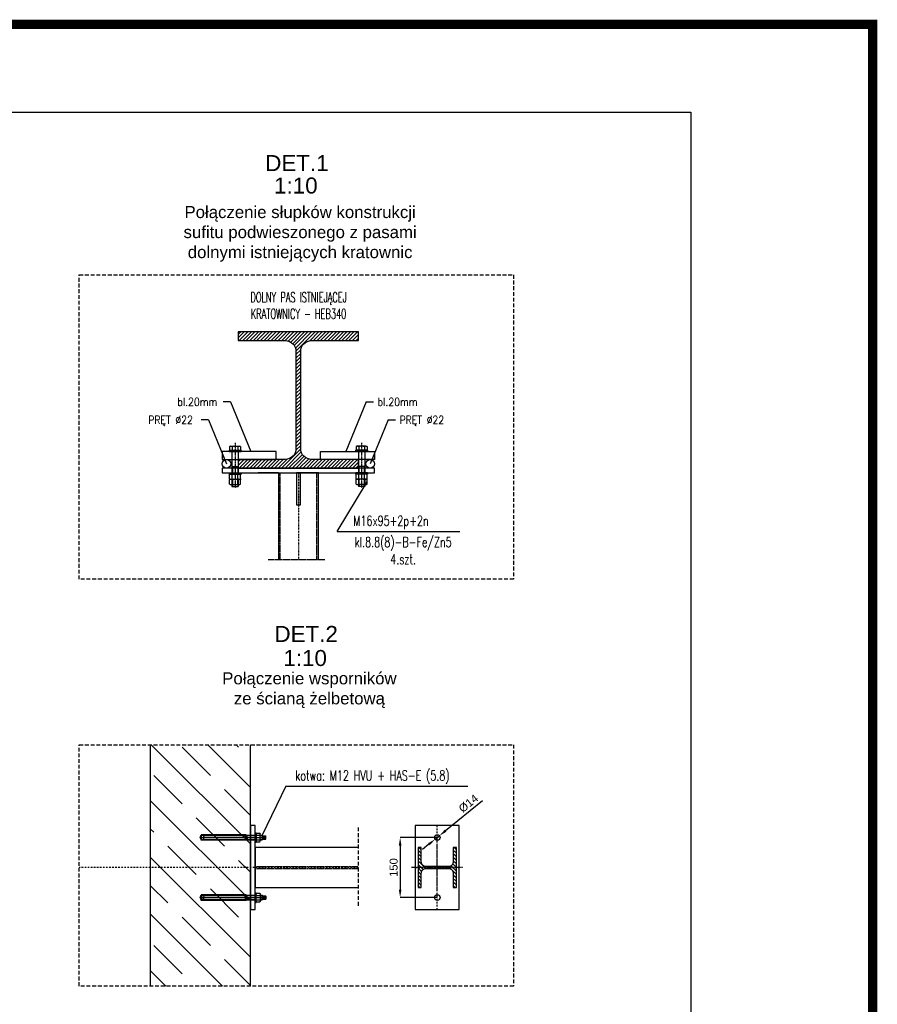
# Model space of a CAD drawing. Header units: millimetres. Extents: x -34919 to 306996, y -293018 to -145733.
# Tile 80 of 256: x 33717 to 55136, y -170371 to -145785. Entities that reach past the tile are written whole.
import ezdxf
from ezdxf.enums import TextEntityAlignment as Align

# ---------------------------------------------------------------- set-up
doc = ezdxf.new("R2010")
doc.units = ezdxf.units.MM
doc.header["$LTSCALE"] = 3
for name, pattern in [('BORDER2', [0.875, 0.25, -0.125, 0.25, -0.125, 0, -0.125]), ('DASHDOT', [25.4, 12.7, -6.35, 0, -6.35]), ('DASHED', [19.05, 12.7, -6.35]), ('HIDDEN', [9.525, 6.35, -3.175]), ('PRZE', [0.8, 0.4, -0.2, 0, -0.2])]:
    doc.linetypes.add(name, pattern=pattern)
for name, color, linetype in [('AR-----H0_HATCHES_RASTERIT', 8, 'Continuous'), ('ARF2000E0_LOAD_BEARING_KANTAVAT', 1, 'Continuous'), ('blaszki', 6, 'Continuous'), ('C', 4, 'PRZE'), ('K-Podkonstrukcja ścian', 4, 'Continuous'), ('LAYER1', 7, 'Continuous'), ('poziome 1', 7, 'Continuous'), ('Prz', 5, 'Continuous'), ('slupki', 7, 'Continuous'), ('stezenia', 4, 'Continuous'), ('STĘŻENIA_OPIS', 4, 'Continuous'), ('TROJKAT', 21, 'Continuous')]:
    doc.layers.add(name, color=color, linetype=linetype)
doc.layers.add('OPISY', color=2, linetype='Continuous', lineweight=13)
doc.styles.add('R20', font='romans.shx', dxfattribs={"width": 0.85})
doc.styles.add('R50', font='romans.shx', dxfattribs={"width": 0.85, "height": 50})
doc.styles.add('ROMANS', font='romans.shx')
doc.styles.get("Standard").update_dxf_attribs({"font": 'arial.ttf', "height": 25})
doc.dimstyles.new('STANDARD-100', dxfattribs={"dimscale": 100, "dimtxt": 2, "dimasz": 2, "dimexe": 0, "dimexo": 0, "dimgap": 0.6, "dimtad": 1, "dimdec": 0, "dimzin": 12, "dimdsep": 46, "dimtxsty": 'Standard', "dimcen": 1, "dimclrd": 256, "dimclre": 256, "dimclrt": 2, "dimadec": 0, "dimazin": 0, "dimtfac": 1, "dimtdec": 0, "dimtmove": 0, "dimatfit": 3, "dimfxl": 0, "dimtolj": 1, "dimtzin": 0, "dimarcsym": 0})

# ---------------------------------------------------------------- blocks, each defined once
blk = doc.blocks.new('A$C4B310C4A')
at = {"layer": 'STĘŻENIA_OPIS', "linetype": 'DASHDOT'}
for s, insert, char_height, attachment_point in [('{\\farial|b0|i0|c238|p34;DET.1}', (-1885, 68), 400, 1), ('{\\farial|b0|i0|c238|p34;1:10}', (-1663, -493), 400, 1), ('{\\farial|b0|i0|c238|p34;Połączenie słupków konstrukcji\\Psufitu podwieszonego z pasami\\Pdolnymi istniejących kratownic}', (-1013, -1901), 300, 5)]:
    blk.add_mtext(s, dxfattribs=dict(at, insert=insert, char_height=char_height, attachment_point=attachment_point))
blk = doc.blocks.new('*X203')
at = {"color": 0}
for p, q in [((558, 1768.9), (573.1, 1784)), ((558, 1777.8), (564.2, 1784)), ((560.4, 1762.5), (581.9, 1784)), ((569.3, 1762.5), (590.8, 1784)), ((578.1, 1762.5), (599.6, 1784)), ((586.9, 1762.5), (608.4, 1784)), ((595.8, 1762.5), (617.3, 1784)), ((604.6, 1762.5), (626.1, 1784)), ((613.5, 1762.5), (635, 1784)), ((622.3, 1762.5), (643.8, 1784)), ((631.1, 1762.5), (652.6, 1784)), ((640, 1762.5), (661.5, 1784)), ((648.8, 1762.5), (670.3, 1784)), ((657.6, 1762.5), (679.1, 1784)), ((666.5, 1762.5), (688, 1784)), ((675.3, 1762.5), (696.8, 1784)), ((683, 1761.3), (705.7, 1784)), ((689.1, 1758.6), (714.5, 1784)), ((694, 1754.7), (723.3, 1784)), ((697.9, 1749.8), (732.2, 1784)), ((700.7, 1743.7), (741, 1784)), ((702, 1736.1), (749.9, 1784)), ((736.9, 1762.2), (758.7, 1784)), ((746, 1762.5), (767.5, 1784)), ((754.9, 1762.5), (776.4, 1784)), ((763.7, 1762.5), (785.2, 1784)), ((772.6, 1762.5), (794.1, 1784)), ((781.4, 1762.5), (802.9, 1784)), ((790.2, 1762.5), (811.7, 1784)), ((799.1, 1762.5), (820.6, 1784)), ((807.9, 1762.5), (829.4, 1784)), ((816.7, 1762.5), (838.2, 1784)), ((825.6, 1762.5), (847.1, 1784)), ((834.4, 1762.5), (855.9, 1784)), ((843.3, 1762.5), (858, 1777.2)), ((852.1, 1762.5), (858, 1768.4)), ((702, 1727.3), (714.3, 1739.6)), ((702, 1718.5), (714, 1730.5)), ((702, 1709.6), (714, 1721.6)), ((702, 1700.8), (714, 1712.8)), ((702, 1691.9), (714, 1703.9)), ((702, 1683.1), (714, 1695.1)), ((702, 1674.3), (714, 1686.3)), ((702, 1665.4), (714, 1677.4)), ((702, 1656.6), (714, 1668.6)), ((702, 1647.8), (714, 1659.8)), ((702, 1638.9), (714, 1650.9)), ((702, 1630.1), (714, 1642.1)), ((702, 1621.2), (714, 1633.2)), ((702, 1612.4), (714, 1624.4)), ((702, 1603.6), (714, 1615.6)), ((702, 1594.7), (714, 1606.7)), ((702, 1585.9), (714, 1597.9)), ((702, 1577), (714, 1589)), ((702, 1568.2), (714, 1580.2)), ((702, 1559.4), (714, 1571.4)), ((702, 1550.5), (714, 1562.5)), ((702, 1541.7), (714, 1553.7)), ((702, 1532.9), (714, 1544.9)), ((702, 1524), (714, 1536)), ((702, 1515.2), (714, 1527.2)), ((701.7, 1488.3), (714, 1500.7)), ((702, 1506.3), (714, 1518.3)), ((702, 1497.5), (714, 1509.5)), ((666.2, 1444), (714, 1491.8)), ((675, 1444), (715.3, 1484.3)), ((683.9, 1444), (718.1, 1478.2)), ((558, 1459.6), (563.9, 1465.5)), ((558, 1450.7), (572.8, 1465.5)), ((560.1, 1444), (581.6, 1465.5)), ((569, 1444), (590.5, 1465.5)), ((577.8, 1444), (599.3, 1465.5)), ((586.6, 1444), (608.1, 1465.5)), ((595.5, 1444), (617, 1465.5)), ((604.3, 1444), (625.8, 1465.5)), ((613.1, 1444), (634.6, 1465.5)), ((622, 1444), (643.5, 1465.5)), ((630.8, 1444), (652.3, 1465.5)), ((639.7, 1444), (661.2, 1465.5)), ((648.5, 1444), (670, 1465.5)), ((657.3, 1444), (679.2, 1465.8)), ((692.7, 1444), (722, 1473.3)), ((701.5, 1444), (727, 1469.4)), ((710.4, 1444), (733.1, 1466.7)), ((719.2, 1444), (740.7, 1465.5)), ((728.1, 1444), (749.6, 1465.5)), ((736.9, 1444), (758.4, 1465.5)), ((745.7, 1444), (767.2, 1465.5)), ((754.6, 1444), (776.1, 1465.5)), ((763.4, 1444), (784.9, 1465.5)), ((772.2, 1444), (793.7, 1465.5)), ((781.1, 1444), (802.6, 1465.5)), ((789.9, 1444), (811.4, 1465.5)), ((798.8, 1444), (820.3, 1465.5)), ((807.6, 1444), (829.1, 1465.5)), ((816.4, 1444), (837.9, 1465.5)), ((825.3, 1444), (846.8, 1465.5)), ((834.1, 1444), (855.6, 1465.5)), ((843, 1444), (858, 1459)), ((851.8, 1444), (858, 1450.2))]:
    blk.add_line(p, q, dxfattribs=at)
blk = doc.blocks.new('połaczenie montażowe')
at = {"color": 7}
for p, q in [((-44.5, 172.4), (-44, 172.9)), ((-44.5, 172.4), (-44.5, 143.6)), ((-44, 172.9), (-41.5, 172.9)), ((-41.5, 172.9), (-41.5, 143.1)), ((12, 172.4), (12.5, 172.9)), ((12, 172.4), (12, 143.6)), ((12.5, 172.9), (15, 172.9)), ((15, 172.9), (15, 143.1)), ((28, 172.9), (28, 143.1)), ((15, 168.6), (15, 148.3)), ((15, 168.6), (15, 148.3)), ((28, 168.6), (28, 148.3)), ((28, 168.6), (28, 148.3)), ((-44.5, 143.6), (-44, 143.1)), ((-44, 143.1), (-41.5, 143.1)), ((12, 143.6), (12.5, 143.1)), ((12.5, 143.1), (15, 143.1)), ((-44.5, -143.6), (-44, -143.1)), ((-44.5, -172.4), (-44.5, -143.6)), ((-44, -143.1), (-41.5, -143.1)), ((-41.5, -172.9), (-41.5, -143.1)), ((12, -143.6), (12.5, -143.1)), ((12, -172.4), (12, -143.6)), ((12.5, -143.1), (15, -143.1)), ((15, -172.9), (15, -143.1)), ((28, -172.9), (28, -143.1)), ((15, -168.6), (15, -148.3)), ((15, -168.6), (15, -148.3)), ((28, -168.6), (28, -148.3)), ((28, -168.6), (28, -148.3)), ((-44.5, -172.4), (-44, -172.9)), ((-44, -172.9), (-41.5, -172.9)), ((12, -172.4), (12.5, -172.9)), ((12.5, -172.9), (15, -172.9))]:
    blk.add_line(p, q, dxfattribs=at)
at = {"color": 7, "linetype": 'BORDER2'}
for p, q in [((-62.8, 158), (49.6, 158)), ((-62.8, -158), (49.6, -158))]:
    blk.add_line(p, q, dxfattribs=at)
at = {"color": 4}
for p, q in [((-54.5, 168.6), (-54.5, 146.3)), ((-53.7, 171.8), (-45.2, 171.8)), ((-53.5, 164.9), (-45.2, 164.9)), ((-53.5, 151.1), (-45.2, 151.1)), ((-45.2, 171.8), (-45.2, 144.2)), ((-45.2, 170.8), (-44.5, 170.8)), ((-44.5, 170.8), (-44.5, 145.2)), ((-41.5, 166), (12, 166)), ((-41.5, 150), (12, 150)), ((-3.6, 166), (-3.6, 150)), ((-3.6, 164.5), (12, 164.5)), ((-3.6, 151.5), (12, 151.5)), ((28, 166), (46, 166)), ((28, 164.5), (46, 164.5)), ((28, 151.5), (46, 151.5)), ((28, 150), (46, 150)), ((46, 166), (46, 150)), ((-53.7, 144.2), (-45.2, 144.2)), ((-45.2, 145.2), (-44.5, 145.2)), ((-54.5, -168.6), (-54.5, -146.3)), ((-53.7, -144.2), (-45.2, -144.2)), ((-45.2, -171.9), (-45.2, -144.2)), ((-45.2, -145.2), (-44.5, -145.2)), ((-44.5, -170.9), (-44.5, -145.2)), ((-53.7, -171.9), (-45.2, -171.9)), ((-53.5, -151.1), (-45.2, -151.1)), ((-53.5, -164.9), (-45.2, -164.9)), ((-45.2, -170.9), (-44.5, -170.9)), ((-41.5, -150), (12, -150)), ((-41.5, -166), (12, -166)), ((-3.6, -166), (-3.6, -150)), ((-3.6, -151.5), (12, -151.5)), ((-3.6, -164.5), (12, -164.5)), ((28, -150), (46, -150)), ((28, -151.5), (46, -151.5)), ((28, -164.5), (46, -164.5)), ((28, -166), (46, -166)), ((46, -166), (46, -150))]:
    blk.add_line(p, q, dxfattribs=at)
at = {"color": 3}
for p, q in [((27.2, 171.8), (15.8, 171.8)), ((27, 164.9), (16, 164.9)), ((28, 151.1), (16, 151.1)), ((28, 168.6), (28, 148.3)), ((40.2, 171.8), (28.8, 171.8)), ((40, 164.9), (29, 164.9)), ((41, 151.1), (29, 151.1)), ((41, 168.6), (41, 148.3)), ((27.2, 144.2), (15.8, 144.2)), ((40.2, 144.2), (28.8, 144.2)), ((27.2, -144.2), (15.8, -144.2)), ((40.2, -144.2), (28.8, -144.2)), ((27.2, -171.9), (15.8, -171.9)), ((28, -151.1), (16, -151.1)), ((27, -164.9), (16, -164.9)), ((28, -168.6), (28, -148.3)), ((40.2, -171.9), (28.8, -171.9)), ((41, -151.1), (29, -151.1)), ((40, -164.9), (29, -164.9)), ((41, -168.6), (41, -148.3))]:
    blk.add_line(p, q, dxfattribs=at)
at = {"color": 4}
for centre, radius, start, end in [((-43.6, 167.6), 10.9, 156.9535, 174.7762), ((-46.1, 168.9), 8.39, 182.384, 208.3594), ((-46.1, 160.9), 8.39, 151.6406, 177.616), ((-40.8, 156.2), 13.8, 181.783, 202.0553), ((-40.8, 145.9), 13.8, 157.9447, 178.217), ((-49.3, 147.1), 5.24, 187.8423, 213.6182), ((-49.3, -147.1), 5.24, 146.3818, 172.1577), ((-40.8, -145.9), 13.8, 181.783, 202.0553), ((-40.8, -156.2), 13.8, 157.9447, 178.217), ((-46.1, -160.9), 8.39, 182.384, 208.3594), ((-46.1, -168.9), 8.39, 151.6406, 177.616), ((-43.6, -167.6), 10.9, 185.2238, 203.0465)]:
    blk.add_arc(centre, radius, start, end, dxfattribs=at)
at = {"color": 3}
for centre, radius, start, end in [((25.9, 167.6), 10.9, 156.9535, 174.7762), ((23.4, 168.9), 8.39, 182.384, 208.3594), ((20, 161.9), 5.05, 143.1698, 176.696), ((20, 154.1), 5.05, 183.304, 216.8302), ((20, 148), 5.05, 143.1698, 176.696), ((32.3, 149.6), 17.3, 184.1009, 198.2664), ((19.6, 168.9), 8.39, 331.6406, 357.616), ((23, 161.9), 5.05, 3.304, 36.8302), ((23, 154.1), 5.05, 323.1698, 356.696), ((23, 148), 5.05, 3.304, 36.8302), ((17.1, 167.6), 10.9, 5.2238, 23.0465), ((10.7, 149.6), 17.3, 341.7336, 355.8991), ((38.9, 167.6), 10.9, 156.9535, 174.7762), ((36.4, 168.9), 8.39, 182.384, 208.3594), ((33, 161.9), 5.05, 143.1698, 176.696), ((33, 154.1), 5.05, 183.304, 216.8302), ((33, 148), 5.05, 143.1698, 176.696), ((45.3, 149.6), 17.3, 184.1009, 198.2664), ((32.6, 168.9), 8.39, 331.6406, 357.616), ((36, 161.9), 5.05, 3.304, 36.8302), ((36, 154.1), 5.05, 323.1698, 356.696), ((36, 148), 5.05, 3.304, 36.8302), ((30.1, 167.6), 10.9, 5.2238, 23.0465), ((23.7, 149.6), 17.3, 341.7336, 355.8991), ((32.3, -149.6), 17.3, 161.7336, 175.8991), ((10.7, -149.6), 17.3, 4.1009, 18.2664), ((45.3, -149.6), 17.3, 161.7336, 175.8991), ((23.7, -149.6), 17.3, 4.1009, 18.2664), ((20, -148), 5.05, 183.304, 216.8302), ((20, -154.1), 5.05, 143.1698, 176.696), ((20, -161.9), 5.05, 183.304, 216.8302), ((23.4, -168.9), 8.39, 151.6406, 177.616), ((25.9, -167.6), 10.9, 185.2238, 203.0465), ((23, -148), 5.05, 323.1698, 356.696), ((23, -154.1), 5.05, 3.304, 36.8302), ((23, -161.9), 5.05, 323.1698, 356.696), ((19.6, -168.9), 8.39, 2.384, 28.3594), ((17.1, -167.6), 10.9, 336.9535, 354.7762), ((33, -148), 5.05, 183.304, 216.8302), ((33, -154.1), 5.05, 143.1698, 176.696), ((33, -161.9), 5.05, 183.304, 216.8302), ((36.4, -168.9), 8.39, 151.6406, 177.616), ((38.9, -167.6), 10.9, 185.2238, 203.0465), ((36, -148), 5.05, 323.1698, 356.696), ((36, -154.1), 5.05, 3.304, 36.8302), ((36, -161.9), 5.05, 323.1698, 356.696), ((32.6, -168.9), 8.39, 2.384, 28.3594), ((30.1, -167.6), 10.9, 336.9535, 354.7762)]:
    blk.add_arc(centre, radius, start, end, dxfattribs=at)
at = {"layer": 'stezenia', "color": 6}
for points in [[(-41.5, 190.2), (-21.5, 190.2), (-21.5, 55), (-41.5, 55)], [(12, 190.2), (0, 190.2), (0, -190.2), (12, -190.2)], [(-41.5, -190.2), (-21.5, -190.2), (-21.5, -55), (-41.5, -55)]]:
    blk.add_lwpolyline(points, close=True, dxfattribs=at)
at = {"layer": 'stezenia', "color": 3}
for centre in [(-10.8, 179.5), (-10.8, -179.5)]:
    blk.add_circle(centre, 10.8, dxfattribs=at)
blk = doc.blocks.new('CLMP2', base_point=(-240.02793, 677.2178))
at = {"layer": 'LAYER1', "color": 0, "linetype": 'Continuous'}
for p, q in [((-228.02793, 842.16751), (-235.02793, 839.69709)), ((-235.02793, 727.51421), (-235.02793, 839.69709)), ((-234.02793, 838.76421), (-222.02793, 838.76421)), ((-234.02793, 838.76421), (-234.02793, 730.17843)), ((-228.02793, 842.16751), (-228.02793, 677.2178)), ((-228.02793, 842.16751), (-221.02793, 839.69709)), ((-222.02793, 838.76421), (-222.02793, 730.17843)), ((-221.02793, 727.51421), (-221.02793, 839.69709)), ((-232.95793, 835.3444), (-232.95793, 730.17843)), ((-223.09793, 835.3444), (-223.09793, 730.17843)), ((-228.02793, 727.51421), (-235.02793, 727.51421)), ((-234.02793, 730.17843), (-233.32082, 729.47132)), ((-228.02793, 730.17843), (-234.02793, 730.17843)), ((-234.02793, 724.85), (-233.32082, 725.55711)), ((-234.02793, 724.85), (-234.02793, 704.85)), ((-228.02793, 724.85), (-234.02793, 724.85)), ((-233.02793, 728.76421), (-233.02793, 726.26421)), ((-232.95793, 724.85), (-232.95793, 704.85)), ((-232.13688, 728.76421), (-228.02793, 728.76421)), ((-232.13688, 726.26421), (-228.02793, 726.26421)), ((-228.02793, 730.17843), (-222.02793, 730.17843)), ((-223.91898, 728.76421), (-228.02793, 728.76421)), ((-228.02793, 727.51421), (-221.02793, 727.51421)), ((-223.91898, 726.26421), (-228.02793, 726.26421)), ((-228.02793, 724.85), (-222.02793, 724.85)), ((-223.09793, 724.85), (-223.09793, 704.85)), ((-223.02793, 728.76421), (-223.02793, 726.26421)), ((-222.02793, 730.17843), (-222.73503, 729.47132)), ((-222.02793, 724.85), (-222.73503, 725.55711)), ((-222.02793, 724.85), (-222.02793, 704.85)), ((-216.02793, 704.85), (-240.02793, 704.85)), ((-240.02793, 704.85), (-240.02793, 702.35)), ((-216.02793, 702.35), (-240.02793, 702.35)), ((-238.99758, 701.50149), (-237.52793, 702.35)), ((-238.99758, 701.50149), (-238.99758, 693.19851)), ((-238.99758, 693.19851), (-237.52793, 692.35)), ((-218.52793, 702.35), (-237.52793, 702.35)), ((-237.52793, 692.35), (-218.52793, 692.35)), ((-234.02793, 692.35), (-234.02793, 687.69169)), ((-233.51276, 701.50149), (-233.51276, 693.19851)), ((-232.95793, 692.35), (-232.95793, 686.41651)), ((-228.02793, 704.85), (-228.02793, 704.85)), ((-223.09793, 692.35), (-223.09793, 686.41651)), ((-222.5431, 701.50149), (-222.5431, 693.19851)), ((-222.02793, 692.35), (-222.02793, 687.69169)), ((-217.05827, 701.50149), (-218.52793, 702.35)), ((-217.05827, 693.19851), (-218.52793, 692.35)), ((-217.05827, 701.50149), (-217.05827, 693.19851)), ((-216.02793, 704.85), (-216.02793, 702.35)), ((-222.02793, 687.69169), (-234.02793, 687.69169)), ((-232.41059, 685.76421), (-234.02793, 687.69169)), ((-232.41059, 685.76421), (-232.41059, 679.10321)), ((-232.41059, 679.10321), (-231.82342, 678.76421)), ((-231.82342, 678.76421), (-224.23243, 678.76421)), ((-230.21926, 685.75575), (-230.21926, 679.10321)), ((-225.8366, 685.75575), (-225.8366, 679.10321)), ((-223.64527, 679.10321), (-224.23243, 678.76421)), ((-223.64527, 685.76421), (-222.02793, 687.69169)), ((-223.64527, 685.76421), (-223.64527, 679.10321))]:
    blk.add_line(p, q, dxfattribs=at)
at = {"layer": 'LAYER1', "color": 0, "linetype": 'DASHED'}
for p, q in [((-234.52793, 704.85), (-234.52793, 702.35)), ((-221.52793, 704.85), (-221.52793, 702.35))]:
    blk.add_line(p, q, dxfattribs=at)
at = {"layer": 'LAYER1', "color": 0, "linetype": 'Continuous'}
for centre, radius, start, end in [((-228.02793, 838.76421), 6, 180, 0), ((-234.02793, 728.76421), 1, 0, 45), ((-234.02793, 726.26421), 1, 315, 0), ((-222.02793, 728.76421), 1, 135, 180), ((-222.02793, 726.26421), 1, 180, 225), ((-236.23992, 697.54309), 4.80691, 55.434907, 120), ((-236.23992, 697.15691), 4.80691, 240, 304.56509), ((-228.02793, 684.19851), 18.15149, 72.412046, 107.58795), ((-228.02793, 710.50149), 18.15149, 252.41205, 287.58795), ((-219.81594, 697.54309), 4.80691, 60, 124.56509), ((-219.81594, 697.15691), 4.80691, 235.43491, 300), ((-231.30883, 687.33723), 1.92048, 234.99226, 304.56509), ((-231.30883, 680.6847), 1.92048, 240, 304.56509), ((-228.02793, 692.66874), 7.25199, 252.41205, 287.58795), ((-228.02793, 686.0162), 7.25199, 252.41205, 287.58795), ((-224.74703, 687.33723), 1.92048, 235.43491, 305.00774), ((-224.74703, 680.6847), 1.92048, 235.43491, 300)]:
    blk.add_arc(centre, radius, start, end, dxfattribs=at)
blk = doc.blocks.new('*X501')
at = {"color": 0}
for p, q in [((965, 1442.3), (969.7, 1447)), ((970.5, 1439), (978.5, 1447)), ((979.4, 1439), (987.4, 1447)), ((988.2, 1439), (996.2, 1447)), ((997.1, 1439), (1005.1, 1447)), ((1005, 1438.1), (1013.9, 1447)), ((1010, 1434.3), (1022.7, 1447)), ((1012.5, 1427.9), (1031.6, 1447)), ((1032.4, 1439), (1040.4, 1447)), ((1041.3, 1439), (1049.3, 1447)), ((1050.1, 1439), (1058.1, 1447)), ((1058.9, 1439), (1065, 1445.1)), ((1012.5, 1419.1), (1017.5, 1424.1)), ((1012.5, 1410.2), (1017.5, 1415.2)), ((1012.5, 1401.4), (1017.5, 1406.4)), ((1012.5, 1392.6), (1017.5, 1397.6)), ((1012.5, 1383.7), (1017.5, 1388.7)), ((1012.5, 1374.9), (1017.5, 1379.9)), ((965, 1353.9), (970.1, 1359)), ((970.9, 1351), (978.9, 1359)), ((979.8, 1351), (987.8, 1359)), ((988.6, 1351), (996.6, 1359)), ((997.4, 1351), (1008.5, 1362.1)), ((1006.3, 1351), (1019.6, 1364.3)), ((1009.4, 1363), (1017.5, 1371.1)), ((1015.1, 1351), (1024.3, 1360.2)), ((1024, 1351), (1032, 1359)), ((1032.8, 1351), (1040.8, 1359)), ((1041.6, 1351), (1049.6, 1359)), ((1050.5, 1351), (1058.5, 1359)), ((1059.3, 1351), (1065, 1356.7))]:
    blk.add_line(p, q, dxfattribs=at)
blk = doc.blocks.new('hea100')
at = {"color": 1, "linetype": 'Continuous'}
blk.add_lwpolyline([(-50, -48), (50, -48), (50, -40), (14.5, -40, -0.414214), (2.5, -28), (2.5, 28, -0.414214), (14.5, 40), (50, 40), (50, 48), (-50, 48), (-50, 40), (-14.5, 40, -0.414214), (-2.5, 28), (-2.5, -28, -0.414214), (-14.5, -40), (-50, -40)], format="xyb", close=True, dxfattribs=at)
at = {"layer": 'C'}
for points in [[(0, -64), (0, 64)], [(-58, 0), (58, 0)]]:
    blk.add_lwpolyline(points, dxfattribs=at)
at = {"color": 4, "linetype": 'Continuous'}
blk.add_blockref('*X501', (-1015, -1399), dxfattribs=at)
blk = doc.blocks.new('*D1729')
at = {"lineweight": -2, "transparency": 16777216}
for p, q in [((44146, -166206), (43219, -166206)), ((43219, -166406), (43219, -167506)), ((44146, -167706), (43219, -167706))]:
    blk.add_line(p, q, dxfattribs=at)
at = {"transparency": 16777216}
for points in [[(43185, -166406), (43252, -166406), (43219, -166206)], [(43185, -167506), (43252, -167506), (43219, -167706)]]:
    blk.add_solid(points, dxfattribs=at)
at = {"layer": 'Defpoints', "color": 0, "transparency": 16777216}
for p in [(44146, -166206, 0), (43219, -167706), (44146, -167706, 0)]:
    blk.add_point(p, dxfattribs=at)
at = {"color": 2, "transparency": 16777216, "insert": (43057, -166956), "char_height": 200, "attachment_point": 5, "rotation": 90}
blk.add_mtext('\\A1;150', dxfattribs=at)
blk = doc.blocks.new('*D1730')
at = {"lineweight": -2, "transparency": 16777216}
for p, q in [((45274, -165290), (44355, -166036)), ((44091, -166250), (44200, -166162)), ((43936, -166376), (43781, -166502))]:
    blk.add_line(p, q, dxfattribs=at)
at = {"transparency": 16777216}
for points in [[(44334, -166010), (44376, -166061), (44200, -166162)], [(43915, -166350), (43957, -166402), (44091, -166250)]]:
    blk.add_solid(points, dxfattribs=at)
at = {"layer": 'Defpoints', "color": 0, "transparency": 16777216}
for p in [(44200, -166162, 0), (44091, -166250, 0)]:
    blk.add_point(p, dxfattribs=at)
at = {"color": 2, "transparency": 16777216, "insert": (44926, -165356), "char_height": 200, "attachment_point": 5, "rotation": 39.0423}
blk.add_mtext('\\A1;%%C14', dxfattribs=at)

msp = doc.modelspace()

# ---------------------------------------------------------------- hatches: boundary and pattern name
at = {"layer": 'AR-----H0_HATCHES_RASTERIT'}
h = msp.add_hatch(dxfattribs=at)
h.set_pattern_fill('JIS_STN_1E', color=256, scale=1000, angle=-90, style=0)
h.set_pattern_definition([(315, (-1391645.6, 157426.5), (707.1068, 707.1068), []), (315, (-1391645.6, 156721.5), (707.1068, 707.1068), [1000, -500])])
h.paths.add_polyline_path([(36979.372, -169916.098), (39479.361, -169916.098), (39479.36, -163890.73), (36979.372, -163890.73)])

# ---------------------------------------------------------------- linework, layer by layer
at = {"color": 4}
for p, q in [((38983.098, -155330.968), (38795.504, -155330.968)), ((38983.098, -155330.968), (39487.605, -156566.829)), ((42369.112, -155330.968), (41864.605, -156566.829)), ((42369.112, -155330.968), (42556.706, -155330.968)), ((38434.374, -155779.437), (38246.78, -155779.437)), ((38434.374, -155779.437), (38881.335, -156874.329)), ((42917.836, -155779.437), (42470.876, -156874.329)), ((42917.836, -155779.437), (43105.43, -155779.437))]:
    msp.add_line(p, q, dxfattribs=at)
at = {"color": 7}
msp.add_line((40177.032, -157101.829, 0), (39676.105, -157101.829, 0), dxfattribs=at)
at = {"color": 7, "linetype": 'Continuous'}
msp.add_lwpolyline([(42176.105, -153581.829), (39176.105, -153581.829), (39176.105, -153796.829), (40346.105, -153796.829, -0.414213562), (40616.105, -154066.829), (40616.105, -156496.829, -0.414213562), (40346.105, -156766.829), (39176.105, -156766.829), (39176.105, -156981.829), (42176.105, -156981.829), (42176.105, -156766.829), (41006.105, -156766.829, -0.414213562), (40736.105, -156496.829), (40736.105, -154066.829, -0.414213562), (41006.105, -153796.829), (42176.105, -153796.829)], format="xyb", close=True, dxfattribs=at)
at = {"color": 6, "elevation": 0}
msp.add_lwpolyline([(44695.724, -168005.596), (44695.724, -165905.596), (43595.724, -165905.596), (43595.724, -168005.596)], close=True, dxfattribs=at)
at = {"color": 6}
for centre in [(44145.724, -166205.596, 0), (44145.724, -167705.596, 0)]:
    msp.add_circle(centre, 70, dxfattribs=at)
at = {"layer": 'ARF2000E0_LOAD_BEARING_KANTAVAT'}
for p, q in [((36979.372, -163890.73, 0), (36979.372, -169916.098, 0)), ((39479.361, -169916.098, 0), (39479.36, -163890.73, 0))]:
    msp.add_line(p, q, dxfattribs=at)
at = {"layer": 'blaszki'}
msp.add_line((41176.105, -157101.829, 0), (41676.105, -157101.829, 0), dxfattribs=at)
at = {"layer": 'blaszki', "elevation": 0}
msp.add_lwpolyline([(40626.105, -157901.829), (40726.105, -157901.829), (40726.105, -157101.829), (40626.105, -157101.829)], close=True, dxfattribs=at)
at = {"layer": 'K-Podkonstrukcja ścian', "color": 3, "elevation": 0}
msp.add_lwpolyline([(39599.371, -168005.596), (39599.371, -165905.596), (39479.371, -165905.596), (39479.371, -168005.596)], close=True, dxfattribs=at)
msp.add_lwpolyline([(42169.184, -166455.596), (39599.371, -166455.596), (39599.371, -167455.596), (42169.184, -167455.596)], dxfattribs=at)
at = {"layer": 'poziome 1', "linetype": 'HIDDEN', "ltscale": 5}
msp.add_line((42169.184, -165955.596, 0), (42169.184, -167955.596, 0), dxfattribs=at)
for points in [[(35204.363, -152156.326), (46053.52, -152156.326), (46053.52, -159756.449), (35204.363, -159756.449)], [(35204.363, -163890.73), (46053.52, -163890.73), (46053.52, -169916.098), (35204.363, -169916.098)]]:
    msp.add_lwpolyline(points, close=True, dxfattribs=at)
at = {"layer": 'Prz'}
msp.add_lwpolyline([(50476.536, -148095.194), (50476.536, -203695.194), (-30723.464, -203695.194), (-30723.464, -148095.194)], close=True, dxfattribs=at)
at = {"layer": 'slupki', "color": 4, "linetype": 'DASHDOT', "ltscale": 0.5}
for p, q in [((40626.105, -157101.829, 0), (40626.105, -157901.829, 0)), ((40676.105, -157101.829), (40676.105, -159265.078))]:
    msp.add_line(p, q, dxfattribs=at)
at = {"layer": 'slupki', "color": 4, "linetype": 'DASHDOT'}
for p, q in [((44145.724, -168005.596, 0), (44145.724, -165905.596, 0)), ((42169.184, -166955.596, 0), (35204.363, -166955.596, 0)), ((43595.724, -166955.596, 0), (44695.724, -166955.596, 0))]:
    msp.add_line(p, q, dxfattribs=at)
at = {"layer": 'slupki', "linetype": 'HIDDEN'}
for p, q in [((39599.371, -166930.596, 0), (42169.184, -166930.596, 0)), ((39599.371, -166980.596, 0), (42169.184, -166980.596, 0))]:
    msp.add_line(p, q, dxfattribs=at)
at = {"layer": 'slupki', "color": 3, "elevation": 0}
for points in [[(40176.819, -157101.829), (40176.446, -159265.078)], [(41176.105, -157101.829), (40726.105, -157101.829)], [(41176.105, -159265.078), (41176.105, -157101.829)]]:
    msp.add_lwpolyline(points, dxfattribs=at)
at = {"layer": 'slupki', "linetype": 'HIDDEN', "elevation": 0}
for points in [[(40216.105, -157101.829), (40216.105, -159265.078)], [(41136.105, -159265.078), (41136.105, -157101.829)]]:
    msp.add_lwpolyline(points, dxfattribs=at)
at = {"layer": 'slupki', "linetype": 'HIDDEN'}
msp.add_lwpolyline([(39921.955, -159265.078), (41344.953, -159265.078)], dxfattribs=at)
at = {"layer": 'stezenia', "color": 2, "const_width": 232.388}
msp.add_lwpolyline([(-34803, -145901), (55020, -145901), (55020, -206724), (-34803, -206724)], close=True, dxfattribs=at)
at = {"layer": 'TROJKAT', "color": 4, "linetype": 'Continuous'}
for p, q in [((41642.605, -158565.476), (42394.605, -157326.829)), ((41642.605, -158565.476), (44713.081, -158565.476)), ((40362.079, -164926.612), (39770.954, -166145.596, 0)), ((40362.079, -164926.612), (44909.664, -164926.612))]:
    msp.add_line(p, q, dxfattribs=at)

# ---------------------------------------------------------------- block references
at = {"color": 7, "linetype": 'Continuous', "xscale": 10, "yscale": 10, "zscale": 10, "rotation": 180}
msp.add_blockref('*X203', (47756.105, -139141.829), dxfattribs=at)
at = {"yscale": 10, "zscale": 10, "rotation": 90}
for p, xscale in [((39875.693, -166325.596, 0), 10), ((39875.693, -167585.596, 0), -10)]:
    msp.add_blockref('CLMP2', p, dxfattribs=dict(at, xscale=xscale))
at = {"color": 241, "xscale": 10, "yscale": 10, "zscale": 10, "rotation": 90}
msp.add_blockref('hea100', (44145.724, -166955.596, 0), dxfattribs=at)
at = {"layer": 'stezenia', "color": 9}
msp.add_blockref('A$C4B310C4A', (41733.776, -149232.824), dxfattribs=at)
at = {"layer": 'stezenia', "color": 3, "xscale": 10, "yscale": 10, "zscale": 10, "rotation": 270}
msp.add_blockref('połaczenie montażowe', (40676.105, -156981.829), dxfattribs=at)

# ---------------------------------------------------------------- texts
at = {"color": 4, "style": 'R50', "width": 0.6}
for s, p in [('DOLNY PAS ISTNIEJĄCEJ', (40682.968, -152746.481)), ('KRATOWNICY - HEB340', (40682.968, -153129.892))]:
    msp.add_text(s, height=250, dxfattribs=at).set_placement(p, align=Align.MIDDLE)
at = {"layer": 'OPISY', "color": 3, "style": 'ROMANS', "width": 0.7}
for s, p in [('M16x95+2p+2n', (42989.453, -158421.629)), ('kl.8.8(8)-B-Fe/Zn5', (43293.582, -158952.428)), ('4.szt.', (43293.582, -159383.12)), ('kotwa: M12 HVU + HAS-E (5.8)', (42524.442, -164782.765))]:
    msp.add_text(s, height=250, dxfattribs=at).set_placement(p, align=Align.CENTER)
at = {"layer": 'stezenia', "color": 3, "style": 'R20', "width": 0.85}
for s, p in [('bl.20mm', (37653.459, -155430)), ('bl.20mm', (42654.466, -155430)), ('PRĘT ∅22', (36926.64, -155878.468)), ('PRĘT ∅22', (43203.19, -155878.468))]:
    msp.add_text(s, height=200, dxfattribs=at).set_placement(p)
at = {"layer": 'STĘŻENIA_OPIS', "linetype": 'DASHDOT'}
for s, insert, char_height, attachment_point in [('{\\farial|b0|i0|c238|p34;DET.2}', (40080.431, -160923.102), 400, 1), ('{\\farial|b0|i0|c238|p34;1:10}', (40302.113, -161523.791), 400, 1), ('{\\farial|b0|i0|c238|p34;Połączenie wsporników\\Pze ścianą żelbetową}', (40952.556, -162526.889), 300, 5)]:
    msp.add_mtext(s, dxfattribs=dict(at, insert=insert, char_height=char_height, attachment_point=attachment_point))

# ---------------------------------------------------------------- dimensions: what is measured, and where the dimension line sits
at = {"color": 241}
dim = msp.add_diameter_dim_2p(p1=(44091.356, -166249.689, 0), p2=(44200.091, -166161.504, 0), text='%%C14', dimstyle='STANDARD-100', override={"dimfxlon": 1}, dxfattribs=at)
dim.commit()
dim.dimension.update_dxf_attribs({"geometry": '*D1730', "text_midpoint": (45032.12, -165486.722), "dimtype": 163})
at = {"color": 4}
dim = msp.add_linear_dim(base=(43218.657, -167705.596), p1=(44145.724, -166205.596, 0), p2=(44145.724, -167705.596, 0), angle=90, text='150', dimstyle='STANDARD-100', dxfattribs=at)
dim.commit()
dim.dimension.update_dxf_attribs({"geometry": '*D1729', "text_midpoint": (43056.542, -166955.596)})

doc.saveas('drawing.dxf')
